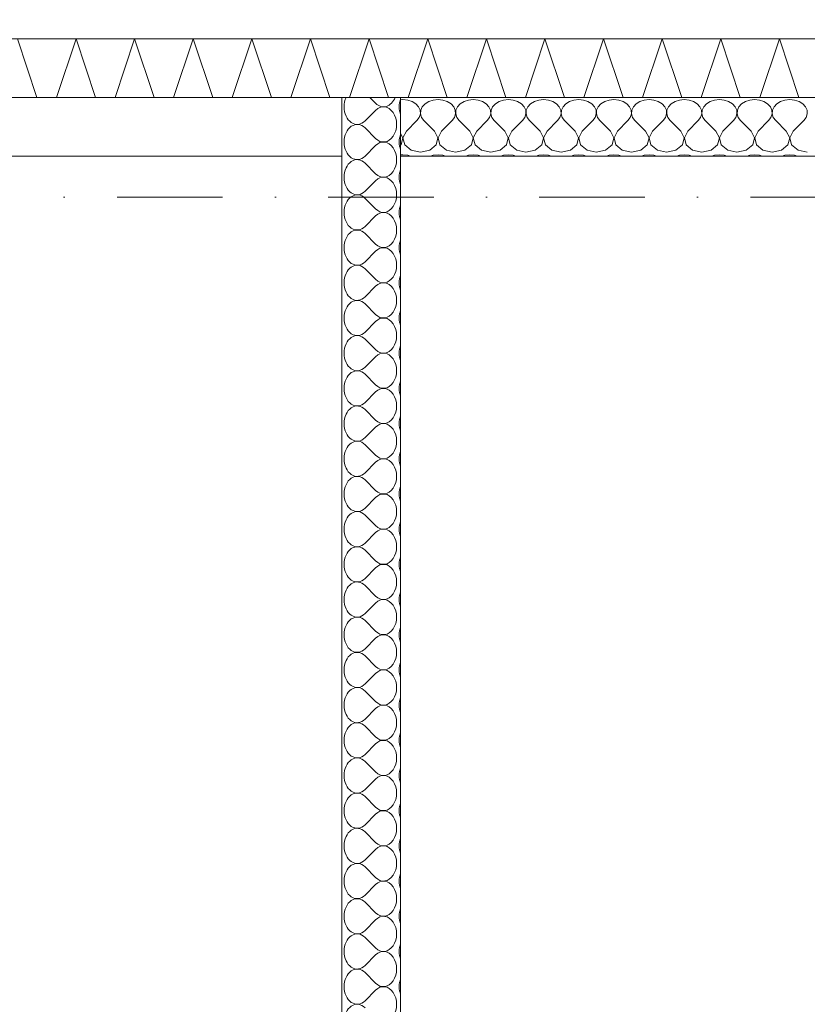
# Model space of a CAD drawing. Header units: millimetres. Extents: x 100377 to 152816, y -1988 to 13902.
# Tile 48 of 58: x 128045 to 129389, y 10391 to 12070. Entities that reach past the tile are written whole.
import ezdxf

# ---------------------------------------------------------------- set-up
doc = ezdxf.new("R2010")
doc.units = ezdxf.units.MM
doc.header["$MEASUREMENT"] = 0
doc.linetypes.add('Kropki i Kreski', pattern=[360, 180, -90, 0, -90])
for name, color, linetype, lineweight in [('Nowe_0_Nr_pióra__1', 7, 'Continuous', 13), ('Nowe_0_Nr_pióra__2', 251, 'Continuous', 13), ('Nowe_0_Nr_pióra__58', 1, 'Continuous', 13), ('Nowe_299-A Wymiary Opisy_Nr_pióra__1', 7, 'Continuous', 13), ('Nowe_299-A Wymiary Opisy_Nr_pióra__21', 7, 'Continuous', 25), ('Nowe_810-G Ogólne_Nr_pióra__1', 7, 'Continuous', 13)]:
    doc.layers.add(name, color=color, linetype=linetype, lineweight=lineweight)
doc.layers.add('Nowe_299-A Wymiary Opisy', color=7, linetype='Continuous')
doc.styles.add('STYL_AUTOMATYCZNY_1', font='txt')
doc.dimstyles.new('STYL_AUTOMATYCZNY__2', dxfattribs={"dimtxt": 200, "dimasz": 47.5, "dimexe": 0.18, "dimexo": 300, "dimgap": 0.09, "dimtad": 1, "dimtih": 1, "dimtoh": 1, "dimdec": 0, "dimlfac": 0.1, "dimzin": 0, "dimdsep": 46, "dimtxsty": 'STYL_AUTOMATYCZNY_1', "dimblk": 'ARROWHEAD_2', "dimblk1": 'ARROWHEAD_2', "dimblk2": 'ARROWHEAD_2', "dimcen": 0.09, "dimclrd": 7, "dimclre": 7, "dimclrt": 7, "dimadec": 1, "dimazin": 0, "dimtfac": 1, "dimtdec": 4, "dimtmove": 0, "dimatfit": 3, "dimfxl": 0, "dimtolj": 1, "dimtzin": 0, "dimarcsym": 0})

# ---------------------------------------------------------------- blocks, each defined once
blk = doc.blocks.new('*X2')
at = {"layer": 'Nowe_0_Nr_pióra__1', "color": 7, "linetype": 'Continuous', "lineweight": 13}
for p, q in [((128652.2, 11927), (128642.2, 11937)), ((128652.2, 11915), (128634.3, 11897)), ((128652.2, 11867), (128634.3, 11885)), ((128652.2, 11855), (128634.3, 11837)), ((128652.2, 11807), (128634.3, 11825)), ((128652.2, 11795), (128634.3, 11777)), ((128652.2, 11747), (128634.3, 11765)), ((128652.2, 11735), (128634.3, 11717)), ((128652.2, 11687), (128634.3, 11705)), ((128652.2, 11675), (128634.3, 11657)), ((128652.2, 11627), (128634.3, 11645)), ((128652.2, 11615), (128634.3, 11597)), ((128652.2, 11567), (128634.3, 11585)), ((128652.2, 11555), (128634.3, 11537)), ((128652.2, 11507), (128634.3, 11525)), ((128652.2, 11495), (128634.3, 11477)), ((128652.2, 11447), (128634.3, 11465)), ((128652.2, 11435), (128634.3, 11417)), ((128652.2, 11387), (128634.3, 11405)), ((128652.2, 11375), (128634.3, 11357)), ((128652.2, 11327), (128634.3, 11345)), ((128652.2, 11315), (128634.3, 11297)), ((128652.2, 11267), (128634.3, 11285)), ((128652.2, 11255), (128634.3, 11237)), ((128652.2, 11207), (128634.3, 11225)), ((128652.2, 11195), (128634.3, 11177)), ((128652.2, 11147), (128634.3, 11165)), ((128652.2, 11135), (128634.3, 11117)), ((128652.2, 11087), (128634.3, 11105)), ((128652.2, 11075), (128634.3, 11057)), ((128652.2, 11027), (128634.3, 11045)), ((128652.2, 11015), (128634.3, 10997)), ((128652.2, 10967), (128634.3, 10985)), ((128652.2, 10955), (128634.3, 10937)), ((128652.2, 10907), (128634.3, 10925)), ((128652.2, 10895), (128634.3, 10877)), ((128652.2, 10847), (128634.3, 10865)), ((128652.2, 10835), (128634.3, 10817)), ((128652.2, 10787), (128634.3, 10805)), ((128652.2, 10775), (128634.3, 10757)), ((128652.2, 10727), (128634.3, 10745)), ((128652.2, 10715), (128634.3, 10697)), ((128652.2, 10667), (128634.3, 10685)), ((128652.2, 10655), (128634.3, 10637)), ((128652.2, 10607), (128634.3, 10625)), ((128652.2, 10595), (128634.3, 10577)), ((128652.2, 10547), (128634.3, 10565)), ((128652.2, 10535), (128634.3, 10517)), ((128652.2, 10487), (128634.3, 10505)), ((128652.2, 10475), (128634.3, 10457)), ((128652.2, 10427), (128634.3, 10445)), ((128652.2, 10415), (128634.3, 10397))]:
    blk.add_line(p, q, dxfattribs=at)
for centre, start_param, end_param in [((128620.9, 11921), 1.005896, 1.570796), ((128665.7, 11951), 2.498092, 4.229129), ((128620.9, 11921), 1.570796, 3.785094), ((128665.7, 11891), 2.498092, 6.926686), ((128715, 11921), 1.109107, 1.570796), ((128715, 11921), 1.570796, 2.032485), ((128620.9, 11861), 5.639684, 7.853982), ((128715, 11861), 1.109107, 1.570796), ((128620.9, 11861), 1.570796, 3.785094), ((128665.7, 11831), 2.498092, 6.926686), ((128715, 11861), 1.570796, 2.032485), ((128620.9, 11801), 5.639684, 7.853982), ((128665.7, 11771), 2.498092, 6.926686), ((128715, 11801), 1.109107, 1.570796), ((128620.9, 11801), 1.570796, 3.785094), ((128715, 11801), 1.570796, 2.032485), ((128620.9, 11741), 5.639684, 7.853982), ((128715, 11741), 1.109107, 1.570796), ((128620.9, 11741), 1.570796, 3.785094), ((128665.7, 11711), 2.498092, 6.926686), ((128715, 11741), 1.570796, 2.032485), ((128620.9, 11681), 5.639684, 7.853982), ((128665.7, 11651), 2.498092, 6.926686), ((128715, 11681), 1.109107, 1.570796), ((128620.9, 11681), 1.570796, 3.785094), ((128715, 11681), 1.570796, 2.032485), ((128620.9, 11621), 5.639684, 7.853982), ((128715, 11621), 1.109107, 1.570796), ((128620.9, 11621), 1.570796, 3.785094), ((128665.7, 11591), 2.498092, 6.926686), ((128715, 11621), 1.570796, 2.032485), ((128620.9, 11561), 5.639684, 7.853982), ((128715, 11561), 1.109107, 1.570796), ((128620.9, 11561), 1.570796, 3.785094), ((128665.7, 11531), 2.498092, 6.926686), ((128715, 11561), 1.570796, 2.032485), ((128620.9, 11501), 5.639684, 7.853982), ((128620.9, 11501), 1.570796, 3.785094), ((128665.7, 11471), 2.498092, 6.926686), ((128715, 11501), 1.109107, 1.570796), ((128715, 11501), 1.570796, 2.032485), ((128620.9, 11441), 5.639684, 7.853982), ((128715, 11441), 1.109107, 1.570796), ((128620.9, 11441), 1.570796, 3.785094), ((128665.7, 11411), 2.498092, 6.926686), ((128715, 11441), 1.570796, 2.032485), ((128620.9, 11381), 5.639684, 7.853982), ((128665.7, 11351), 2.498092, 6.926686), ((128715, 11381), 1.109107, 1.570796), ((128620.9, 11381), 1.570796, 3.785094), ((128715, 11381), 1.570796, 2.032485), ((128620.9, 11321), 5.639684, 7.853982), ((128715, 11321), 1.109107, 1.570796), ((128620.9, 11321), 1.570796, 3.785094), ((128665.7, 11291), 2.498092, 6.926686), ((128715, 11321), 1.570796, 2.032485), ((128620.9, 11261), 5.639684, 7.853982), ((128665.7, 11231), 2.498092, 6.926686), ((128715, 11261), 1.109107, 1.570796), ((128620.9, 11261), 1.570796, 3.785094), ((128715, 11261), 1.570796, 2.032485), ((128620.9, 11201), 5.639684, 7.853982), ((128715, 11201), 1.109107, 1.570796), ((128620.9, 11201), 1.570796, 3.785094), ((128665.7, 11171), 2.498092, 6.926686), ((128715, 11201), 1.570796, 2.032485), ((128620.9, 11141), 5.639684, 7.853982), ((128715, 11141), 1.109107, 1.570796), ((128620.9, 11141), 1.570796, 3.785094), ((128665.7, 11111), 2.498092, 6.926686), ((128715, 11141), 1.570796, 2.032485), ((128620.9, 11081), 5.639684, 7.853982), ((128620.9, 11081), 1.570796, 3.785094), ((128665.7, 11051), 2.498092, 6.926686), ((128715, 11081), 1.109107, 1.570796), ((128715, 11081), 1.570796, 2.032485), ((128620.9, 11021), 5.639684, 7.853982), ((128715, 11021), 1.109107, 1.570796), ((128620.9, 11021), 1.570796, 3.785094), ((128665.7, 10991), 2.498092, 6.926686), ((128715, 11021), 1.570796, 2.032485), ((128620.9, 10961), 5.639684, 7.853982), ((128665.7, 10931), 2.498092, 6.926686), ((128715, 10961), 1.109107, 1.570796), ((128620.9, 10961), 1.570796, 3.785094), ((128715, 10961), 1.570796, 2.032485), ((128620.9, 10901), 5.639684, 7.853982), ((128715, 10901), 1.109107, 1.570796), ((128620.9, 10901), 1.570796, 3.785094), ((128665.7, 10871), 2.498092, 6.926686), ((128715, 10901), 1.570796, 2.032485), ((128620.9, 10841), 5.639684, 7.853982), ((128715, 10841), 1.109107, 1.570796), ((128620.9, 10841), 1.570796, 3.785094), ((128665.7, 10811), 2.498092, 6.926686), ((128715, 10841), 1.570796, 2.032485), ((128620.9, 10781), 5.639684, 7.853982), ((128715, 10781), 1.109107, 1.570796), ((128620.9, 10781), 1.570796, 3.785094), ((128665.7, 10751), 2.498092, 6.926686), ((128715, 10781), 1.570796, 2.032485), ((128620.9, 10721), 5.639684, 7.853982), ((128715, 10721), 1.109107, 1.570796), ((128620.9, 10721), 1.570796, 3.785094), ((128665.7, 10691), 2.498092, 6.926686), ((128715, 10721), 1.570796, 2.032485), ((128620.9, 10661), 5.639684, 7.853982), ((128620.9, 10661), 1.570796, 3.785094), ((128665.7, 10631), 2.498092, 6.926686), ((128715, 10661), 1.109107, 1.570796), ((128715, 10661), 1.570796, 2.032485), ((128620.9, 10601), 5.639684, 7.853982), ((128715, 10601), 1.109107, 1.570796), ((128620.9, 10601), 1.570796, 3.785094), ((128665.7, 10571), 2.498092, 6.926686), ((128715, 10601), 1.570796, 2.032485), ((128620.9, 10541), 5.639684, 7.853982), ((128665.7, 10511), 2.498092, 6.926686), ((128715, 10541), 1.109107, 1.570796), ((128620.9, 10541), 1.570796, 3.785094), ((128715, 10541), 1.570796, 2.032485), ((128620.9, 10481), 5.639684, 7.853982), ((128715, 10481), 1.109107, 1.570796), ((128620.9, 10481), 1.570796, 3.785094), ((128665.7, 10451), 2.498092, 6.926686), ((128715, 10481), 1.570796, 2.032485), ((128620.9, 10421), 5.639684, 7.853982), ((128715, 10421), 1.109107, 1.570796), ((128620.9, 10421), 1.570796, 3.785094), ((128665.7, 10391), 2.498092, 6.926686), ((128715, 10421), 1.570796, 2.032485), ((128620.9, 10361), 5.639684, 7.853982)]:
    blk.add_ellipse(centre, major_axis=(0, 30), ratio=0.746596, start_param=start_param, end_param=end_param, dxfattribs=at)
blk = doc.blocks.new('Wypełnienie_1_1', base_point=(0, 0))
at = {"layer": 'Nowe_0_Nr_pióra__1', "color": 7, "linetype": 'Continuous', "lineweight": 13, "flags": 128}
blk.add_lwpolyline([(128594.9, 7504), (128694.9, 7504), (128694.9, 11937), (128594.9, 11937)], close=True, dxfattribs=at)
at = {"layer": 'Nowe_0_Nr_pióra__1', "color": 7, "linetype": 'Continuous', "lineweight": 13}
blk.add_blockref('*X2', (0, 0), dxfattribs=at)
blk = doc.blocks.new('*X42')
at = {"layer": 'Nowe_0_Nr_pióra__1', "color": 7, "linetype": 'Continuous', "lineweight": 13}
for p, q in [((128698.8, 11933.5), (128694.9, 11933)), ((128707, 11932.6), (128698.8, 11933.5)), ((128714.6, 11930.1), (128707, 11932.6)), ((128721, 11926.2), (128714.6, 11930.1)), ((128725.7, 11921.1), (128721, 11926.2)), ((128728.3, 11915.2), (128725.7, 11921.1)), ((128732, 11921.1), (128729.4, 11915.2)), ((128736.7, 11926.2), (128732, 11921.1)), ((128743.1, 11930.1), (128736.7, 11926.2)), ((128750.6, 11932.6), (128743.1, 11930.1)), ((128758.8, 11933.5), (128750.6, 11932.6)), ((128767, 11932.6), (128758.8, 11933.5)), ((128774.6, 11930.1), (128767, 11932.6)), ((128781, 11926.2), (128774.6, 11930.1)), ((128785.7, 11921.1), (128781, 11926.2)), ((128788.3, 11915.2), (128785.7, 11921.1)), ((128792, 11921.1), (128789.4, 11915.2)), ((128796.7, 11926.2), (128792, 11921.1)), ((128803.1, 11930.1), (128796.7, 11926.2)), ((128810.6, 11932.6), (128803.1, 11930.1)), ((128818.8, 11933.5), (128810.6, 11932.6)), ((128827, 11932.6), (128818.8, 11933.5)), ((128834.6, 11930.1), (128827, 11932.6)), ((128841, 11926.2), (128834.6, 11930.1)), ((128845.7, 11921.1), (128841, 11926.2)), ((128848.3, 11915.2), (128845.7, 11921.1)), ((128852, 11921.1), (128849.4, 11915.2)), ((128856.7, 11926.2), (128852, 11921.1)), ((128863.1, 11930.1), (128856.7, 11926.2)), ((128870.6, 11932.6), (128863.1, 11930.1)), ((128878.8, 11933.5), (128870.6, 11932.6)), ((128887, 11932.6), (128878.8, 11933.5)), ((128894.6, 11930.1), (128887, 11932.6)), ((128901, 11926.2), (128894.6, 11930.1)), ((128905.7, 11921.1), (128901, 11926.2)), ((128908.3, 11915.2), (128905.7, 11921.1)), ((128912, 11921.1), (128909.4, 11915.2)), ((128916.7, 11926.2), (128912, 11921.1)), ((128923.1, 11930.1), (128916.7, 11926.2)), ((128930.6, 11932.6), (128923.1, 11930.1)), ((128938.8, 11933.5), (128930.6, 11932.6)), ((128947, 11932.6), (128938.8, 11933.5)), ((128954.6, 11930.1), (128947, 11932.6)), ((128961, 11926.2), (128954.6, 11930.1)), ((128965.7, 11921.1), (128961, 11926.2)), ((128968.3, 11915.2), (128965.7, 11921.1)), ((128972, 11921.1), (128969.4, 11915.2)), ((128976.7, 11926.2), (128972, 11921.1)), ((128983.1, 11930.1), (128976.7, 11926.2)), ((128990.6, 11932.6), (128983.1, 11930.1)), ((128998.8, 11933.5), (128990.6, 11932.6)), ((129007, 11932.6), (128998.8, 11933.5)), ((129014.6, 11930.1), (129007, 11932.6)), ((129021, 11926.2), (129014.6, 11930.1)), ((129025.7, 11921.1), (129021, 11926.2)), ((129028.3, 11915.2), (129025.7, 11921.1)), ((129032, 11921.1), (129029.4, 11915.2)), ((129036.7, 11926.2), (129032, 11921.1)), ((129043.1, 11930.1), (129036.7, 11926.2)), ((129050.6, 11932.6), (129043.1, 11930.1)), ((129058.8, 11933.5), (129050.6, 11932.6)), ((129067, 11932.6), (129058.8, 11933.5)), ((129074.6, 11930.1), (129067, 11932.6)), ((129081, 11926.2), (129074.6, 11930.1)), ((129085.7, 11921.1), (129081, 11926.2)), ((129088.3, 11915.2), (129085.7, 11921.1)), ((129092, 11921.1), (129089.4, 11915.2)), ((129096.7, 11926.2), (129092, 11921.1)), ((129103.1, 11930.1), (129096.7, 11926.2)), ((129110.6, 11932.6), (129103.1, 11930.1)), ((129118.8, 11933.5), (129110.6, 11932.6)), ((129127, 11932.6), (129118.8, 11933.5)), ((129134.6, 11930.1), (129127, 11932.6)), ((129141, 11926.2), (129134.6, 11930.1)), ((129145.7, 11921.1), (129141, 11926.2)), ((129148.3, 11915.2), (129145.7, 11921.1)), ((129152, 11921.1), (129149.4, 11915.2)), ((129156.7, 11926.2), (129152, 11921.1)), ((129163.1, 11930.1), (129156.7, 11926.2)), ((129170.6, 11932.6), (129163.1, 11930.1)), ((129178.8, 11933.5), (129170.6, 11932.6)), ((129187, 11932.6), (129178.8, 11933.5)), ((129194.6, 11930.1), (129187, 11932.6)), ((129201, 11926.2), (129194.6, 11930.1)), ((129205.7, 11921.1), (129201, 11926.2)), ((129208.3, 11915.2), (129205.7, 11921.1)), ((129212, 11921.1), (129209.4, 11915.2)), ((129216.7, 11926.2), (129212, 11921.1)), ((129223.1, 11930.1), (129216.7, 11926.2)), ((129230.6, 11932.6), (129223.1, 11930.1)), ((129238.8, 11933.5), (129230.6, 11932.6)), ((129247, 11932.6), (129238.8, 11933.5)), ((129254.6, 11930.1), (129247, 11932.6)), ((129261, 11926.2), (129254.6, 11930.1)), ((129265.7, 11921.1), (129261, 11926.2)), ((129268.3, 11915.2), (129265.7, 11921.1)), ((129272, 11921.1), (129269.4, 11915.2)), ((129276.7, 11926.2), (129272, 11921.1)), ((129283.1, 11930.1), (129276.7, 11926.2)), ((129290.6, 11932.6), (129283.1, 11930.1)), ((129298.8, 11933.5), (129290.6, 11932.6)), ((129307, 11932.6), (129298.8, 11933.5)), ((129314.6, 11930.1), (129307, 11932.6)), ((129321, 11926.2), (129314.6, 11930.1)), ((129325.7, 11921.1), (129321, 11926.2)), ((129328.3, 11915.2), (129325.7, 11921.1)), ((129332, 11921.1), (129329.4, 11915.2)), ((129336.7, 11926.2), (129332, 11921.1)), ((129343.1, 11930.1), (129336.7, 11926.2)), ((129350.6, 11932.6), (129343.1, 11930.1)), ((129358.8, 11933.5), (129350.6, 11932.6)), ((129367, 11932.6), (129358.8, 11933.5)), ((129374.6, 11930.1), (129367, 11932.6)), ((129381, 11926.2), (129374.6, 11930.1)), ((129385.7, 11921.1), (129381, 11926.2)), ((129388.3, 11915.2), (129385.7, 11921.1)), ((128722.8, 11897.6), (128726.8, 11903)), ((128726.8, 11903), (128728.7, 11909)), ((128728.7, 11909), (128728.3, 11915.2)), ((128729.4, 11915.2), (128729, 11909)), ((128729, 11909), (128730.8, 11903)), ((128730.8, 11903), (128734.8, 11897.6)), ((128782.8, 11897.6), (128786.8, 11903)), ((128786.8, 11903), (128788.7, 11909)), ((128788.7, 11909), (128788.3, 11915.2)), ((128789.4, 11915.2), (128789, 11909)), ((128789, 11909), (128790.8, 11903)), ((128790.8, 11903), (128794.8, 11897.6)), ((128842.8, 11897.6), (128846.8, 11903)), ((128846.8, 11903), (128848.7, 11909)), ((128848.7, 11909), (128848.3, 11915.2)), ((128849.4, 11915.2), (128849, 11909)), ((128849, 11909), (128850.8, 11903)), ((128850.8, 11903), (128854.8, 11897.6)), ((128902.8, 11897.6), (128906.8, 11903)), ((128906.8, 11903), (128908.7, 11909)), ((128908.7, 11909), (128908.3, 11915.2)), ((128909.4, 11915.2), (128909, 11909)), ((128909, 11909), (128910.8, 11903)), ((128910.8, 11903), (128914.8, 11897.6)), ((128962.8, 11897.6), (128966.8, 11903)), ((128966.8, 11903), (128968.7, 11909)), ((128968.7, 11909), (128968.3, 11915.2)), ((128969.4, 11915.2), (128969, 11909)), ((128969, 11909), (128970.8, 11903)), ((128970.8, 11903), (128974.8, 11897.6)), ((129022.8, 11897.6), (129026.8, 11903)), ((129026.8, 11903), (129028.7, 11909)), ((129028.7, 11909), (129028.3, 11915.2)), ((129029.4, 11915.2), (129029, 11909)), ((129029, 11909), (129030.8, 11903)), ((129030.8, 11903), (129034.8, 11897.6)), ((129082.8, 11897.6), (129086.8, 11903)), ((129086.8, 11903), (129088.7, 11909)), ((129088.7, 11909), (129088.3, 11915.2)), ((129089.4, 11915.2), (129089, 11909)), ((129089, 11909), (129090.8, 11903)), ((129090.8, 11903), (129094.8, 11897.6)), ((129142.8, 11897.6), (129146.8, 11903)), ((129146.8, 11903), (129148.7, 11909)), ((129148.7, 11909), (129148.3, 11915.2)), ((129149.4, 11915.2), (129149, 11909)), ((129149, 11909), (129150.8, 11903)), ((129150.8, 11903), (129154.8, 11897.6)), ((129202.8, 11897.6), (129206.8, 11903)), ((129206.8, 11903), (129208.7, 11909)), ((129208.7, 11909), (129208.3, 11915.2)), ((129209.4, 11915.2), (129209, 11909)), ((129209, 11909), (129210.8, 11903)), ((129210.8, 11903), (129214.8, 11897.6)), ((129262.8, 11897.6), (129266.8, 11903)), ((129266.8, 11903), (129268.7, 11909)), ((129268.7, 11909), (129268.3, 11915.2)), ((129269.4, 11915.2), (129269, 11909)), ((129269, 11909), (129270.8, 11903)), ((129270.8, 11903), (129274.8, 11897.6)), ((129322.8, 11897.6), (129326.8, 11903)), ((129326.8, 11903), (129328.7, 11909)), ((129328.7, 11909), (129328.3, 11915.2)), ((129329.4, 11915.2), (129329, 11909)), ((129329, 11909), (129330.8, 11903)), ((129330.8, 11903), (129334.8, 11897.6)), ((129382.8, 11897.6), (129386.8, 11903)), ((129386.8, 11903), (129388.7, 11909)), ((129388.7, 11909), (129388.3, 11915.2)), ((128704.8, 11879.7), (128722.8, 11897.6)), ((128752.8, 11879.7), (128734.8, 11897.6)), ((128764.8, 11879.7), (128782.8, 11897.6)), ((128812.8, 11879.7), (128794.8, 11897.6)), ((128824.8, 11879.7), (128842.8, 11897.6)), ((128872.8, 11879.7), (128854.8, 11897.6)), ((128884.8, 11879.7), (128902.8, 11897.6)), ((128932.8, 11879.7), (128914.8, 11897.6)), ((128944.8, 11879.7), (128962.8, 11897.6)), ((128992.8, 11879.7), (128974.8, 11897.6)), ((129004.8, 11879.7), (129022.8, 11897.6)), ((129052.8, 11879.7), (129034.8, 11897.6)), ((129064.8, 11879.7), (129082.8, 11897.6)), ((129112.8, 11879.7), (129094.8, 11897.6)), ((129124.8, 11879.7), (129142.8, 11897.6)), ((129172.8, 11879.7), (129154.8, 11897.6)), ((129184.8, 11879.7), (129202.8, 11897.6)), ((129232.8, 11879.7), (129214.8, 11897.6)), ((129244.8, 11879.7), (129262.8, 11897.6)), ((129292.8, 11879.7), (129274.8, 11897.6)), ((129304.8, 11879.7), (129322.8, 11897.6)), ((129352.8, 11879.7), (129334.8, 11897.6)), ((129364.8, 11879.7), (129382.8, 11897.6)), ((128698.7, 11868.3), (128694.9, 11875.7)), ((128704.8, 11879.7), (128699, 11868.3)), ((128758.7, 11868.3), (128752.8, 11879.7)), ((128764.8, 11879.7), (128759, 11868.3)), ((128818.7, 11868.3), (128812.8, 11879.7)), ((128824.8, 11879.7), (128819, 11868.3)), ((128878.7, 11868.3), (128872.8, 11879.7)), ((128884.8, 11879.7), (128879, 11868.3)), ((128938.7, 11868.3), (128932.8, 11879.7)), ((128944.8, 11879.7), (128939, 11868.3)), ((128998.7, 11868.3), (128992.8, 11879.7)), ((129004.8, 11879.7), (128999, 11868.3)), ((129058.7, 11868.3), (129052.8, 11879.7)), ((129064.8, 11879.7), (129059, 11868.3)), ((129118.7, 11868.3), (129112.8, 11879.7)), ((129124.8, 11879.7), (129119, 11868.3)), ((129178.7, 11868.3), (129172.8, 11879.7)), ((129184.8, 11879.7), (129179, 11868.3)), ((129238.7, 11868.3), (129232.8, 11879.7)), ((129244.8, 11879.7), (129239, 11868.3)), ((129298.7, 11868.3), (129292.8, 11879.7)), ((129304.8, 11879.7), (129299, 11868.3)), ((129358.7, 11868.3), (129352.8, 11879.7)), ((129364.8, 11879.7), (129359, 11868.3)), ((128694.9, 11855.6), (128695.7, 11856.2)), ((128695.7, 11856.2), (128698.7, 11868.3)), ((128699, 11868.3), (128702, 11856.2)), ((128702, 11856.2), (128713.1, 11847.2)), ((128744.6, 11847.2), (128755.7, 11856.2)), ((128755.7, 11856.2), (128758.7, 11868.3)), ((128759, 11868.3), (128762, 11856.2)), ((128762, 11856.2), (128773.1, 11847.2)), ((128804.6, 11847.2), (128815.7, 11856.2)), ((128815.7, 11856.2), (128818.7, 11868.3)), ((128819, 11868.3), (128822, 11856.2)), ((128822, 11856.2), (128833.1, 11847.2)), ((128864.6, 11847.2), (128875.7, 11856.2)), ((128875.7, 11856.2), (128878.7, 11868.3)), ((128879, 11868.3), (128882, 11856.2)), ((128882, 11856.2), (128893.1, 11847.2)), ((128924.6, 11847.2), (128935.7, 11856.2)), ((128935.7, 11856.2), (128938.7, 11868.3)), ((128939, 11868.3), (128942, 11856.2)), ((128942, 11856.2), (128953.1, 11847.2)), ((128984.6, 11847.2), (128995.7, 11856.2)), ((128995.7, 11856.2), (128998.7, 11868.3)), ((128999, 11868.3), (129002, 11856.2)), ((129002, 11856.2), (129013.1, 11847.2)), ((129044.6, 11847.2), (129055.7, 11856.2)), ((129055.7, 11856.2), (129058.7, 11868.3)), ((129059, 11868.3), (129062, 11856.2)), ((129062, 11856.2), (129073.1, 11847.2)), ((129104.6, 11847.2), (129115.7, 11856.2)), ((129115.7, 11856.2), (129118.7, 11868.3)), ((129119, 11868.3), (129122, 11856.2)), ((129122, 11856.2), (129133.1, 11847.2)), ((129164.6, 11847.2), (129175.7, 11856.2)), ((129175.7, 11856.2), (129178.7, 11868.3)), ((129179, 11868.3), (129182, 11856.2)), ((129182, 11856.2), (129193.1, 11847.2)), ((129224.6, 11847.2), (129235.7, 11856.2)), ((129235.7, 11856.2), (129238.7, 11868.3)), ((129239, 11868.3), (129242, 11856.2)), ((129242, 11856.2), (129253.1, 11847.2)), ((129284.6, 11847.2), (129295.7, 11856.2)), ((129295.7, 11856.2), (129298.7, 11868.3)), ((129299, 11868.3), (129302, 11856.2)), ((129302, 11856.2), (129313.1, 11847.2)), ((129344.6, 11847.2), (129355.7, 11856.2)), ((129355.7, 11856.2), (129358.7, 11868.3)), ((129359, 11868.3), (129362, 11856.2)), ((129362, 11856.2), (129373.1, 11847.2)), ((128698.8, 11839.4), (128694.9, 11839)), ((128707, 11838.5), (128698.8, 11839.4)), ((128711.6, 11837), (128707, 11838.5)), ((128713.1, 11847.2), (128728.8, 11843.9)), ((128728.8, 11843.9), (128744.6, 11847.2)), ((128750.6, 11838.5), (128746.1, 11837)), ((128758.8, 11839.4), (128750.6, 11838.5)), ((128767, 11838.5), (128758.8, 11839.4)), ((128771.6, 11837), (128767, 11838.5)), ((128773.1, 11847.2), (128788.8, 11843.9)), ((128788.8, 11843.9), (128804.6, 11847.2)), ((128810.6, 11838.5), (128806.1, 11837)), ((128818.8, 11839.4), (128810.6, 11838.5)), ((128827, 11838.5), (128818.8, 11839.4)), ((128831.6, 11837), (128827, 11838.5)), ((128833.1, 11847.2), (128848.8, 11843.9)), ((128848.8, 11843.9), (128864.6, 11847.2)), ((128870.6, 11838.5), (128866.1, 11837)), ((128878.8, 11839.4), (128870.6, 11838.5)), ((128887, 11838.5), (128878.8, 11839.4)), ((128891.6, 11837), (128887, 11838.5)), ((128893.1, 11847.2), (128908.8, 11843.9)), ((128908.8, 11843.9), (128924.6, 11847.2)), ((128930.6, 11838.5), (128926.1, 11837)), ((128938.8, 11839.4), (128930.6, 11838.5)), ((128947, 11838.5), (128938.8, 11839.4)), ((128951.6, 11837), (128947, 11838.5)), ((128953.1, 11847.2), (128968.8, 11843.9)), ((128968.8, 11843.9), (128984.6, 11847.2)), ((128990.6, 11838.5), (128986.1, 11837)), ((128998.8, 11839.4), (128990.6, 11838.5)), ((129007, 11838.5), (128998.8, 11839.4)), ((129011.6, 11837), (129007, 11838.5)), ((129013.1, 11847.2), (129028.8, 11843.9)), ((129028.8, 11843.9), (129044.6, 11847.2)), ((129050.6, 11838.5), (129046.1, 11837)), ((129058.8, 11839.4), (129050.6, 11838.5)), ((129067, 11838.5), (129058.8, 11839.4)), ((129071.6, 11837), (129067, 11838.5)), ((129073.1, 11847.2), (129088.8, 11843.9)), ((129088.8, 11843.9), (129104.6, 11847.2)), ((129110.6, 11838.5), (129106.1, 11837)), ((129118.8, 11839.4), (129110.6, 11838.5)), ((129127, 11838.5), (129118.8, 11839.4)), ((129131.6, 11837), (129127, 11838.5)), ((129133.1, 11847.2), (129148.8, 11843.9)), ((129148.8, 11843.9), (129164.6, 11847.2)), ((129170.6, 11838.5), (129166.1, 11837)), ((129178.8, 11839.4), (129170.6, 11838.5)), ((129187, 11838.5), (129178.8, 11839.4)), ((129191.6, 11837), (129187, 11838.5)), ((129193.1, 11847.2), (129208.8, 11843.9)), ((129208.8, 11843.9), (129224.6, 11847.2)), ((129230.6, 11838.5), (129226.1, 11837)), ((129238.8, 11839.4), (129230.6, 11838.5)), ((129247, 11838.5), (129238.8, 11839.4)), ((129251.6, 11837), (129247, 11838.5)), ((129253.1, 11847.2), (129268.8, 11843.9)), ((129268.8, 11843.9), (129284.6, 11847.2)), ((129290.6, 11838.5), (129286.1, 11837)), ((129298.8, 11839.4), (129290.6, 11838.5)), ((129307, 11838.5), (129298.8, 11839.4)), ((129311.6, 11837), (129307, 11838.5)), ((129313.1, 11847.2), (129328.8, 11843.9)), ((129328.8, 11843.9), (129344.6, 11847.2)), ((129350.6, 11838.5), (129346.1, 11837)), ((129358.8, 11839.4), (129350.6, 11838.5)), ((129367, 11838.5), (129358.8, 11839.4)), ((129371.6, 11837), (129367, 11838.5)), ((129373.1, 11847.2), (129388.8, 11843.9))]:
    blk.add_line(p, q, dxfattribs=at)
blk = doc.blocks.new('Wypełnienie_21_1', base_point=(0, 0))
at = {"layer": 'Nowe_0_Nr_pióra__1', "color": 7, "linetype": 'Continuous', "lineweight": 13, "flags": 128}
blk.add_lwpolyline([(128694.9, 11837), (132351.8, 11837), (132351.8, 11937), (128694.9, 11937)], close=True, dxfattribs=at)
at = {"layer": 'Nowe_0_Nr_pióra__1', "color": 7, "linetype": 'Continuous', "lineweight": 13}
blk.add_blockref('*X42', (0, 0), dxfattribs=at)
blk = doc.blocks.new('*X64')
at = {"layer": 'Nowe_0_Nr_pióra__2', "color": 251, "linetype": 'Continuous', "lineweight": 13}
for p, q in [((128041.2, 12037), (128074.5, 11937)), ((128107.8, 11937), (128141.2, 12037)), ((128141.2, 12037), (128174.5, 11937)), ((128207.8, 11937), (128241.2, 12037)), ((128241.2, 12037), (128274.5, 11937)), ((128307.8, 11937), (128341.2, 12037)), ((128341.2, 12037), (128374.5, 11937)), ((128407.8, 11937), (128441.2, 12037)), ((128441.2, 12037), (128474.5, 11937)), ((128507.8, 11937), (128541.2, 12037)), ((128541.2, 12037), (128574.5, 11937)), ((128607.8, 11937), (128641.2, 12037)), ((128641.2, 12037), (128674.5, 11937)), ((128707.8, 11937), (128741.2, 12037)), ((128741.2, 12037), (128774.5, 11937)), ((128807.8, 11937), (128841.2, 12037)), ((128841.2, 12037), (128874.5, 11937)), ((128907.8, 11937), (128941.2, 12037)), ((128941.2, 12037), (128974.5, 11937)), ((129007.8, 11937), (129041.2, 12037)), ((129041.2, 12037), (129074.5, 11937)), ((129107.8, 11937), (129141.2, 12037)), ((129141.2, 12037), (129174.5, 11937)), ((129207.8, 11937), (129241.2, 12037)), ((129241.2, 12037), (129274.5, 11937)), ((129307.8, 11937), (129341.2, 12037)), ((129341.2, 12037), (129374.5, 11937))]:
    blk.add_line(p, q, dxfattribs=at)
blk = doc.blocks.new('Wypełnienie_32_1', base_point=(0, 0))
at = {"layer": 'Nowe_0_Nr_pióra__2', "color": 251, "linetype": 'Continuous', "lineweight": 13}
blk.add_blockref('*X64', (0, 0), dxfattribs=at)
blk = doc.blocks.new('*D116')
at = {"layer": 'Nowe_299-A Wymiary Opisy_Nr_pióra__1', "color": 7, "linetype": 'Continuous', "lineweight": 13}
for p, q in [((102464.4, 12337), (102464.4, 13054.5)), ((137460.4, 12337), (137460.4, 13054.5)), ((102433.8, 13007.6), (102464.4, 13007.6)), ((102464.4, 13007.6), (137460.4, 13007.6)), ((137460.4, 13007.6), (137491, 13007.6))]:
    blk.add_line(p, q, dxfattribs=at)
at = {"layer": 'Nowe_299-A Wymiary Opisy_Nr_pióra__21', "color": 7, "linetype": 'Continuous', "lineweight": 25}
for p, q in [((102482.4, 13038.9), (102446.4, 12976.4)), ((137442.4, 12976.4), (137478.4, 13038.9))]:
    blk.add_line(p, q, dxfattribs=at)
at = {"layer": 'Nowe_299-A Wymiary Opisy_Nr_pióra__1', "color": 7, "lineweight": 13, "insert": (119620.5, 13047.6), "char_height": 200, "attachment_point": 7, "style": 'STYL_AUTOMATYCZNY_1'}
blk.add_mtext('{\\A1;3\xa0500}', dxfattribs=at)
blk = doc.blocks.new('ARROWHEAD_2')
at = {"color": 0, "linetype": 'Continuous', "lineweight": 0}
for p, q in [((-0.378, -0.655), (0.378, 0.655)), ((0, 0), (-1, 0))]:
    blk.add_line(p, q, dxfattribs=at)
blk = doc.blocks.new('*D131')
at = {"layer": 'Nowe_299-A Wymiary Opisy_Nr_pióra__1', "color": 7, "linetype": 'Continuous', "lineweight": 13}
for p, q in [((124830.5, 12337), (124830.5, 12610.4)), ((132351.8, 12337), (132351.8, 12610.4)), ((124830.5, 12563.5), (132351.8, 12563.5))]:
    blk.add_line(p, q, dxfattribs=at)
at = {"layer": 'Nowe_299-A Wymiary Opisy_Nr_pióra__21', "color": 7, "linetype": 'Continuous', "lineweight": 25}
for p, q in [((124848.6, 12594.7), (124812.5, 12532.2)), ((132369.8, 12594.7), (132333.8, 12532.2))]:
    blk.add_line(p, q, dxfattribs=at)
at = {"layer": 'Nowe_299-A Wymiary Opisy_Nr_pióra__1', "color": 7, "lineweight": 13, "insert": (128363.5, 12603.5), "char_height": 200, "attachment_point": 7, "style": 'STYL_AUTOMATYCZNY_1'}
blk.add_mtext('{\\A1;752}', dxfattribs=at)

msp = doc.modelspace()

# ---------------------------------------------------------------- linework, layer by layer
at = {"layer": 'Nowe_0_Nr_pióra__58', "color": 1, "linetype": 'Continuous', "lineweight": 13}
msp.add_lwpolyline([(128594.9, 11937), (128594.9, 237)], dxfattribs=at)
at = {"layer": 'Nowe_810-G Ogólne_Nr_pióra__1', "color": 7, "linetype": 'Continuous', "lineweight": 13}
for points in [[(132664.8, 37), (137460.4, 37), (137460.4, 12037), (102464.4, 12037), (102464.4, 37), (127484, 37)], [(132351.8, 11937), (124830.5, 11937)], [(128594.9, 11837), (102664.4, 11837), (102664.4, 237), (103574.9, 237)], [(128594.9, 9213.5), (128594.9, 11837)], [(128694.9, 9213.5), (128694.9, 11837)], [(132716.2, 237), (137260.4, 237), (137260.4, 11837), (128694.9, 11837)]]:
    msp.add_lwpolyline(points, dxfattribs=at)
at = {"layer": 'Nowe_810-G Ogólne_Nr_pióra__1', "color": 7, "linetype": 'Kropki i Kreski', "lineweight": 13}
msp.add_lwpolyline([(100843.7, 11767), (139135.9, 11767)], dxfattribs=at)

# ---------------------------------------------------------------- block references
at = {"layer": 'Nowe_0_Nr_pióra__1', "color": 7, "linetype": 'Continuous', "lineweight": 13}
for name in ['Wypełnienie_1_1', 'Wypełnienie_21_1']:
    msp.add_blockref(name, (0, 0), dxfattribs=at)
at = {"layer": 'Nowe_0_Nr_pióra__2', "color": 251, "linetype": 'Continuous', "lineweight": 13}
msp.add_blockref('Wypełnienie_32_1', (0, 0), dxfattribs=at)

# ---------------------------------------------------------------- dimensions: what is measured, and where the dimension line sits
at = {"layer": 'Nowe_299-A Wymiary Opisy', "color": 7, "linetype": 'Continuous', "lineweight": 13}
for base, p1, p2, picture, middle in [((137460.4, 13007.6), (102464.4, 12037), (137460.4, 12037), '*D116', (119964, 13147.6)), ((132351.8, 12563.5), (124830.5, 12037), (132351.8, 12037), '*D131', (128592.2, 12703.5))]:
    dim = msp.add_linear_dim(base=base, p1=p1, p2=p2, dimstyle='STYL_AUTOMATYCZNY__2', dxfattribs=at)
    dim.commit()
    dim.dimension.update_dxf_attribs({"geometry": picture, "text_midpoint": middle, "dimtype": 160})

doc.saveas('drawing.dxf')
